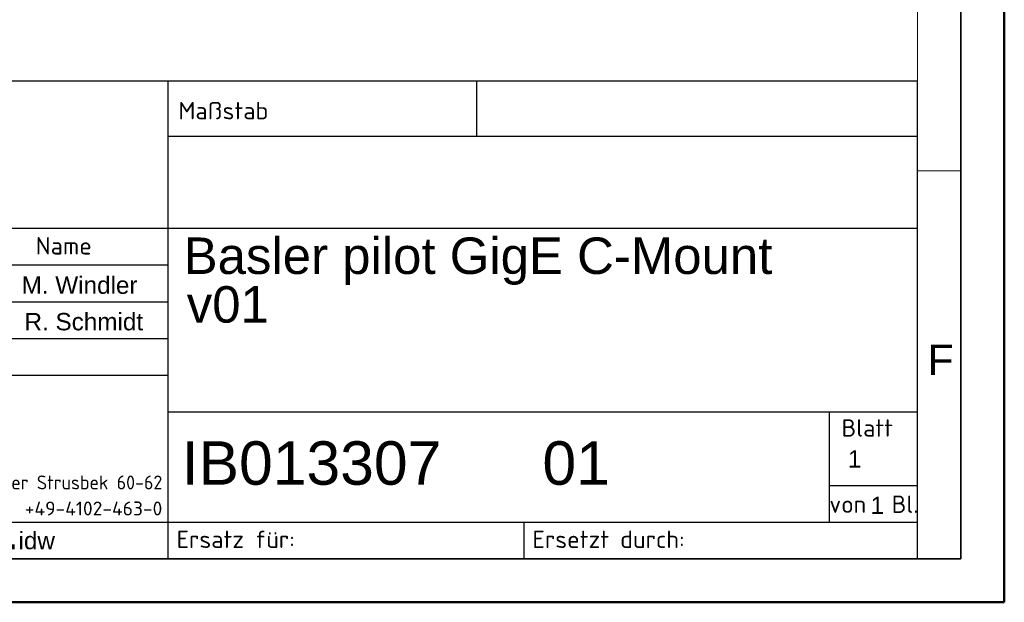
# Model space of a CAD drawing. Header units: millimetres. Extents: x 0 to 420, y 0 to 297.
# Tile 16 of 37: x 307 to 420, y 0 to 67. Entities that reach past the tile are written whole.
import ezdxf
from ezdxf.enums import TextEntityAlignment as Align

# ---------------------------------------------------------------- set-up
doc = ezdxf.new("R2010")
doc.units = ezdxf.units.MM
doc.layers.get('0').update_dxf_attribs({"lineweight": 25})
for name, color, linetype, lineweight in [('001', 7, 'Continuous', 50), ('RAHM2', 7, 'Continuous', 25), ('RAHM3', 7, 'Continuous', 25), ('Rahmen (ISO)', 7, 'Continuous', 70), ('Titel (ISO)', 7, 'Continuous', 35)]:
    doc.layers.add(name, color=color, linetype=linetype, lineweight=lineweight)
doc.layers.add('Symbole(DIN)', color=3, linetype='Continuous', lineweight=25, true_color=0x00ff00)
doc.styles.add('Aktuell-DIN', font='arial.ttf')
doc.styles.add('Notiztext (DIN)', font='isocpeur.ttf')
doc.styles.add('Textstil13', font='isocpeur.ttf')
doc.styles.add('Textstil15', font='isocpeur.ttf', dxfattribs={"width": 0.8})
doc.styles.add('Textstil17', font='isocpeur.ttf', dxfattribs={"width": 1.030042})
doc.styles.add('Textstil19', font='isocpeur.ttf', dxfattribs={"width": 0.963071})
doc.styles.add('Textstil32', font='arial.ttf')
doc.styles.add('Textstil38', font='arial.ttf')
doc.styles.add('Textstil70', font='arial.ttf', dxfattribs={"width": 0.85})
doc.styles.add('Textstil73', font='arial.ttf', dxfattribs={"width": 0.8})
doc.styles.add('Textstil76', font='arial.ttf', dxfattribs={"width": 0.6})
doc.styles.add('Textstil80', font='arial.ttf', dxfattribs={"width": 0.6})
doc.styles.add('Textstil81', font='arial.ttf')

# ---------------------------------------------------------------- blocks, each defined once
blk = doc.blocks.new('Ränder Basler-A3')
at = {"layer": '001'}
for p, q in [((420, 297), (420, 0)), ((420, 0), (0, 0))]:
    blk.add_line(p, q, dxfattribs=at)
at = {"layer": '001', "color": 7, "linetype": 'Continuous', "lineweight": 35}
for p, q in [((415, 292), (415, 5)), ((415, 5), (5, 5))]:
    blk.add_line(p, q, dxfattribs=at)
at = {"layer": '001', "color": 7, "linetype": 'Continuous', "lineweight": 18}
blk.add_line((410, 287), (410, 5), dxfattribs=at)
at = {"layer": 'Rahmen (ISO)', "color": 7, "linetype": 'Continuous', "lineweight": 18}
blk.add_line((415, 49.67), (410, 49.67), dxfattribs=at)
at = {"layer": 'Symbole(DIN)', "color": 250, "true_color": 0x3f3f3f, "insert": (411.17, 27.91), "char_height": 3.5, "attachment_point": 4, "style": 'Aktuell-DIN'}
blk.add_mtext('\\fArial|b0|i0;F', dxfattribs=at)
blk = doc.blocks.new('Schriftfelder Basler')
for p, q in [((0, 54.99), (-182.88, 54.99)), ((0, 0), (0, 54.99)), ((-182.88, 0), (0, 0))]:
    blk.add_line(p, q)
at = {"layer": 'RAHM2'}
for p, q in [((-50.8, 54.99), (-50.8, 48.66)), ((-86.36, 48.66), (0, 48.66)), ((-182.88, 33.84), (-86.36, 33.84)), ((-182.88, 29.61), (-86.36, 29.61)), ((-182.88, 25.38), (-86.36, 25.38)), ((-129.43, 21.15), (-86.36, 21.15)), ((-10.16, 16.92), (-10.16, 4.23)), ((-10.16, 8.46), (0, 8.46)), ((-182.88, 4.23), (0, 4.23))]:
    blk.add_line(p, q, dxfattribs=at)
at = {"layer": 'RAHM3'}
for p, q in [((-86.36, 54.99), (-86.36, 0)), ((-182.88, 38.07), (0, 38.07)), ((-86.36, 16.92), (0, 16.92)), ((-45.36, 4.23), (-45.36, 0))]:
    blk.add_line(p, q, dxfattribs=at)
at = {"layer": 'RAHM2', "style": 'Textstil13'}
for s, p in [('Maßstab', (-85.14, 50.6)), ('von', (-10.16, 5.29)), ('Ersatz für:', (-85.36, 1.25)), ('Ersetzt durch:', (-44.36, 1.25))]:
    blk.add_text(s, height=2, dxfattribs=at).set_placement(p)
blk.add_text('Name', height=2, dxfattribs=at).set_placement((-95.12, 35.04), align=Align.RIGHT)
for s, p in [('Blatt', (-5.79, 14.07)), ('Bl.', (-1.44, 5.29))]:
    blk.add_text(s, height=2, dxfattribs=at).set_placement(p, align=Align.CENTER)
at = {"layer": 'RAHM2'}
for s, style, width, p, p2 in [('Basler AG          An der Strusbek 60-62', 'Textstil19', 0.963346, (-128, 8), (-87, 8)), ('D-22926 Ahrensburg    +49-4102-463-0', 'Textstil17', 1.029117, (-128, 5), (-87, 5))]:
    blk.add_text(s, height=1.6, dxfattribs=dict(at, style=style, width=width)).set_placement(p, p2, align=Align.FIT)
at = {"layer": 'Titel (ISO)', "insert": (-119.99, 2.9), "char_height": 3.5, "width": 28.3792, "attachment_point": 4, "rotation": 359.8098, "style": 'Notiztext (DIN)'}
blk.add_mtext('\\fArial|b0|i0;\\H2.0000;IB01330701\\fArial|b0|i0;\\H3.5000;.\\fArial|b0|i0;\\H2.0000;idw', dxfattribs=at)
at = {"layer": 'Titel (ISO)', "style": 'Textstil38'}
for tag, p in [('FirstViewScale', (-72, 51.5)), ('SPI_Ersatz_fuer', (-70.36, 1.98)), ('SPI_Ersetzt_durch', (-25.86, 2.04))]:
    blk.add_attdef(tag, text='', height=2, dxfattribs=at).set_placement(p, align=Align.MIDDLE_LEFT)
at = {"layer": 'Titel (ISO)', "style": 'Textstil13'}
for tag, p in [('SPI_Halbzeug1', (-84.11, 47.66)), ('SPI_Werkstoff', (-42.11, 47.66))]:
    blk.add_attdef(tag, text='', height=2, dxfattribs=at).set_placement(p, align=Align.TOP_LEFT)
at = {"layer": 'Titel (ISO)'}
for tag, height, style, width, p in [('SPI_Halbzeug2', 2, 'Textstil15', 0.8, (-84.11, 39.07)), ('8SPI_Aenderung', 1.5, 'Textstil80', 0.6, (-174.64, 34.34)), ('8SPI_Pruefdatum', 2, 'Textstil73', 0.8, (-149.41, 34.34)), ('8SPI_Pruefer', 2, 'Textstil76', 0.6, (-136.76, 34.34)), ('7SPI_Pruefdatum', 2, 'Textstil73', 0.8, (-149.41, 30.11)), ('7SPI_Pruefer', 2, 'Textstil76', 0.6, (-136.76, 30.11)), ('7SPI_Aenderung', 1.5, 'Textstil80', 0.6, (-174.64, 30.11)), ('6SPI_Pruefdatum', 2, 'Textstil73', 0.8, (-149.41, 25.88)), ('6SPI_Pruefer', 2, 'Textstil76', 0.6, (-136.76, 25.88)), ('6SPI_Aenderung', 1.5, 'Textstil80', 0.6, (-174.64, 25.88)), ('5SPI_Pruefdatum', 2, 'Textstil73', 0.8, (-149.41, 21.65)), ('5SPI_Pruefer', 2, 'Textstil76', 0.6, (-136.76, 21.65)), ('5SPI_Aenderung', 1.5, 'Textstil80', 0.6, (-174.64, 21.65)), ('4SPI_Aenderung', 1.5, 'Textstil80', 0.6, (-174.64, 17.42)), ('4SPI_Pruefdatum', 2, 'Textstil73', 0.8, (-149.41, 17.42)), ('4SPI_Pruefer', 2, 'Textstil76', 0.6, (-136.76, 17.42)), ('3SPI_Pruefdatum', 2, 'Textstil70', 0.85, (-149.41, 13.19)), ('3SPI_Pruefer', 2, 'Textstil76', 0.6, (-136.76, 13.19)), ('3SPI_Aenderung', 1.5, 'Textstil80', 0.6, (-174.64, 13.19)), ('2SPI_Pruefdatum', 2, 'Textstil73', 0.8, (-149.41, 8.96)), ('2SPI_Pruefer', 2, 'Textstil76', 0.6, (-136.76, 8.96)), ('2SPI_Aenderung', 1.5, 'Textstil80', 0.6, (-174.64, 8.96)), ('1SPI_Aenderung', 1.5, 'Textstil80', 0.6, (-174.64, 4.73)), ('1SPI_Pruefdatum', 2, 'Textstil73', 0.8, (-149.41, 4.73)), ('1SPI_Pruefer', 2, 'Textstil76', 0.6, (-136.76, 4.73))]:
    blk.add_attdef(tag, text='', height=height, dxfattribs=dict(at, style=style, width=width)).set_placement(p, align=Align.BOTTOM_LEFT)
at = {"layer": 'Titel (ISO)', "style": 'Textstil38'}
for tag, p in [('8SPI_Revision', (-179.01, 34.34)), ('7SPI_Revision', (-179.01, 30.11)), ('6SPI_Revision', (-179.01, 25.88)), ('5SPI_Revision', (-179.01, 21.65)), ('4SPI_Revision', (-179.01, 17.42)), ('3SPI_Revision', (-179.01, 13.19)), ('2SPI_Revision', (-179.01, 8.96)), ('1SPI_Revision', (-179.01, 4.73))]:
    blk.add_attdef(tag, text='', height=2, dxfattribs=at).set_placement(p, align=Align.BOTTOM_CENTER)
at = {"layer": 'Titel (ISO)'}
for tag, p, height, style in [('SPI_Zeichnungsname_001', (-84.54, 32.8), 4.2, 'Textstil81'), ('SPI_Anlagedatum_001', (-118.97, 30.51), 2, 'Textstil38'), ('SPI_Anleger_001', (-103.21, 30.52), 2, 'Textstil38'), ('SPI_Zeichnungsname_002', (-84.18, 27.2), 4.2, 'Textstil81'), ('SPI_Pruefdatum_001', (-118.97, 26.44), 2, 'Textstil38'), ('SPI_Pruefer_001', (-102.88, 26.31), 2, 'Textstil38'), ('SPI_Zeichnungsnr_001', (-84.76, 8.53), 5, 'Textstil32'), ('SPI_Version_001', (-43.21, 8.53), 5, 'Textstil32'), ('Blattnummer_001', (-8.02, 10.5), 2, 'Textstil38'), ('Anzahl_Blätter_001', (-5.4, 5.16), 2, 'Textstil38')]:
    blk.add_attdef(tag, p, '', height=height, dxfattribs=dict(at, style=style))
at = {"layer": 'Titel (ISO)', "style": 'Notiztext (DIN)'}
blk.add_attdef('SPI_Unterbenennung', text='', height=3.5, dxfattribs=at).set_placement((-84.11, 17.92), align=Align.BOTTOM_LEFT)

msp = doc.modelspace()

# ---------------------------------------------------------------- block references
msp.add_blockref('Ränder Basler-A3', (0, 0))
ref = msp.add_blockref('Schriftfelder Basler', (410, 5))
ref.add_attrib('SPI_Zeichnungsname_001', 'Basler pilot GigE C-Mount', (325.46, 37.798), dxfattribs={"layer": 'Titel (ISO)', "height": 4.2, "style": 'Textstil81'})
ref.add_attrib('SPI_Zeichnungsnr_001', 'IB013307', (325.239, 13.534), dxfattribs={"layer": 'Titel (ISO)', "height": 5, "style": 'Textstil32'})
ref.add_attrib('SPI_Anleger_001', 'M. Windler', (306.793, 35.516), dxfattribs={"layer": 'Titel (ISO)', "height": 2, "style": 'Textstil38'})
ref.add_attrib('SPI_Pruefer_001', 'R. Schmidt', (307.124, 31.31), dxfattribs={"layer": 'Titel (ISO)', "height": 2, "style": 'Textstil38'})
ref.add_attrib('Blattnummer_001', '1', (401.978, 15.503), dxfattribs={"layer": 'Titel (ISO)', "height": 2, "style": 'Textstil38'})
ref.add_attrib('Anzahl_Blätter_001', '1', (404.595, 10.16), dxfattribs={"layer": 'Titel (ISO)', "height": 2, "style": 'Textstil38'})
ref.add_attrib('SPI_Version_001', '01', (366.791, 13.532), dxfattribs={"layer": 'Titel (ISO)', "height": 5, "style": 'Textstil32'})
ref.add_attrib('SPI_Zeichnungsname_002', 'v01', (325.816, 32.196), dxfattribs={"layer": 'Titel (ISO)', "height": 4.2, "style": 'Textstil81'})

doc.saveas('drawing.dxf')
